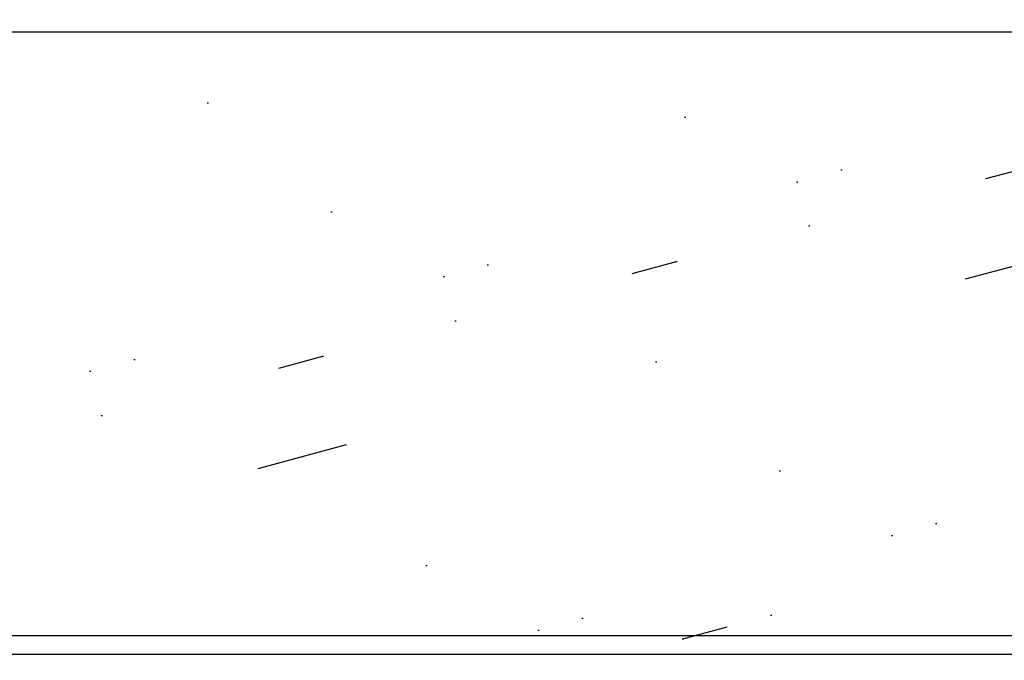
# Model space of a CAD drawing. Header units: millimetres. Extents: x 83969 to 163860, y -22594 to 4849.
# Tile 102 of 108: x 163513.14 to 163517.44, y -21349.54 to -21346.74. Entities that reach past the tile are written whole.
import ezdxf

# ---------------------------------------------------------------- set-up
doc = ezdxf.new("R2010")
doc.units = ezdxf.units.MM
doc.layers.get('0').update_dxf_attribs({"color": 251, "lineweight": 0})
doc.layers.add('! PT Opisy Legenda 2', color=7, linetype='Continuous')

# ---------------------------------------------------------------- blocks, each defined once
blk = doc.blocks.new('Panel zaślepiający 1U')
h = blk.add_hatch()
h.set_pattern_fill('GROUT', color=256, scale=0.25, angle=15, style=0)
h.set_pattern_definition([(15, (-221.187624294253, -203.5279369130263), (-0.3507189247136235, 2.535626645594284), [0.3175, -2.2225]), (15, (-221.1274679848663, -202.5257175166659), (-0.6574003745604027, 2.453451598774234), [0, -2.54]), (15, (-221.8009871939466, -203.6922870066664), (0.2626439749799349, 2.699976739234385), [0, -2.54]), (15, (-222.2940374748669, -201.8521983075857), (1.796051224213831, 3.110851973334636), [0.635, -4.445]), (15, (-220.0430735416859, -202.8925552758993), (-0.6574003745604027, 2.453451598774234), [0, -2.54]), (15, (-220.5742613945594, -203.3635868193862), (-0.04403747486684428, 2.617801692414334), [0, -2.54]), (15, (-220.3497549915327, -202.9747303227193), (-0.6574003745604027, 2.453451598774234), [0, -2.54]), (15, (-221.9873560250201, -201.7700232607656), (-0.6574003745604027, 2.453451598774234), [0, -2.54])])
h.paths.add_polyline_path([(48.89499973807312, 4.445000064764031), (46.67249973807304, 4.445000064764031), (46.67249973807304, 4.133850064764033, -0.9999999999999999), (46.36134973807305, 4.133850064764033), (46.36134973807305, 4.357988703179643), (2.53364973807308, 4.357988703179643), (2.53364973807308, 4.133850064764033, -0.9999999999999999), (2.222499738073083, 4.133850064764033), (2.222499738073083, 4.445000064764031), (-2.619269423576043e-07, 4.445000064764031), (-2.619269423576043e-07, 6.476403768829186e-08), (2.222499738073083, 6.476403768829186e-08), (2.222499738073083, 0.3111500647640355, -0.9999999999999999), (2.53364973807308, 0.3111500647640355), (2.53364973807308, 0.03924461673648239), (46.36134973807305, 0.03924461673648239), (46.36134973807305, 0.3111500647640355, -0.9999999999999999), (46.67249973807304, 0.3111500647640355), (46.67249973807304, 6.476403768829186e-08), (48.89499973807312, 6.476403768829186e-08)])
for p, q in [((46.36134973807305, 4.357988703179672), (2.53364973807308, 4.357988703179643)), ((46.36134973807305, 0.03924461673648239), (2.53364973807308, 0.03924461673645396))]:
    blk.add_line(p, q)
blk = doc.blocks.new('Panel modularny_24_port_1U')
at = {"color": 0}
blk.add_line((48.89499986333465, 4.445000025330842), (-1.366653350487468e-07, 4.445000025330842), dxfattribs=at)

msp = doc.modelspace()

# ---------------------------------------------------------------- block references
at = {"layer": '! PT Opisy Legenda 2'}
for name, p, xscale, yscale, zscale in [('Panel zaślepiający 1U', (163504.9938324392, -21349.53523817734), 0.6288110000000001, 0.6288110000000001, 0.6288110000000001), ('Panel modularny_24_port_1U', (163505.0054118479, -21352.22329283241), 0.6288112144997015, 0.6288112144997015, 0.6288112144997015)]:
    msp.add_blockref(name, p, dxfattribs=dict(at, xscale=xscale, yscale=yscale, zscale=zscale))

doc.saveas('drawing.dxf')
